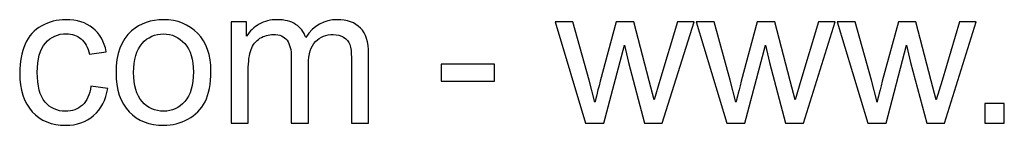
# Model space of a CAD drawing. Header units: centimetres. Extents: x -115 to 110, y -85 to 79.
# Tile 33 of 40: x 24.46 to 48.58, y -84.58 to -81.99. Entities that reach past the tile are written whole.
import ezdxf

# ---------------------------------------------------------------- set-up
doc = ezdxf.new("R2010")
doc.units = ezdxf.units.CM
doc.header["$MEASUREMENT"] = 0
doc.layers.add('Layer 1', color=7, linetype='Continuous')

msp = doc.modelspace()

# ---------------------------------------------------------------- linework, layer by layer
at = {"layer": 'Layer 1', "color": 250}
for points, knots in [([(26.207, -83.6182), (26.207, -83.6182), (26.6185, -83.67562), (26.6185, -83.67562), (26.57304, -83.95873), (26.4582, -84.17963), (26.27239, -84.33992), (26.08658, -84.50022), (25.8577, -84.57996), (25.58735, -84.57996), (25.24843, -84.57996), (24.97569, -84.46911), (24.76994, -84.24741), (24.56339, -84.02572), (24.46052, -83.70832), (24.46052, -83.29522), (24.46052, -83.02727), (24.50517, -82.79361), (24.59369, -82.59264), (24.68221, -82.39248), (24.81699, -82.24175), (24.99881, -82.14207), (25.17984, -82.04158), (25.37682, -81.99134), (25.59054, -81.99134), (25.8593, -81.99134), (26.0802, -82.05913), (26.25086, -82.1955), (26.42232, -82.33187), (26.53237, -82.52566), (26.58022, -82.77606), (26.58022, -82.77606), (26.1735, -82.83827), (26.1735, -82.83827), (26.13443, -82.67159), (26.06584, -82.54639), (25.96616, -82.46186), (25.86727, -82.37812), (25.74765, -82.33585), (25.60729, -82.33585), (25.39516, -82.33585), (25.22291, -82.41162), (25.08973, -82.56314), (24.95735, -82.71546), (24.89115, -82.9547), (24.89115, -83.28326), (24.89115, -83.61661), (24.95495, -83.85824), (25.08255, -84.00897), (25.21094, -84.15969), (25.37762, -84.23545), (25.58257, -84.23545), (25.74845, -84.23545), (25.88641, -84.18521), (25.99646, -84.08393), (26.10731, -83.98345), (26.17749, -83.82794), (26.207, -83.6182)], [0, 0, 0, 0, 0.05263158, 0.05263158, 0.05263158, 0.10526316, 0.10526316, 0.10526316, 0.15789474, 0.15789474, 0.15789474, 0.21052632, 0.21052632, 0.21052632, 0.26315789, 0.26315789, 0.26315789, 0.31578947, 0.31578947, 0.31578947, 0.36842105, 0.36842105, 0.36842105, 0.42105263, 0.42105263, 0.42105263, 0.47368421, 0.47368421, 0.47368421, 0.52631579, 0.52631579, 0.52631579, 0.57894737, 0.57894737, 0.57894737, 0.63157895, 0.63157895, 0.63157895, 0.68421053, 0.68421053, 0.68421053, 0.73684211, 0.73684211, 0.73684211, 0.78947368, 0.78947368, 0.78947368, 0.84210526, 0.84210526, 0.84210526, 0.89473684, 0.89473684, 0.89473684, 0.94736842, 0.94736842, 0.94736842, 1, 1, 1, 1]), ([(26.81946, -83.28565), (26.81946, -82.8271), (26.94706, -82.48738), (27.20305, -82.26647), (27.41598, -82.08305), (27.67675, -81.99134), (27.98378, -81.99134), (28.32431, -81.99134), (28.60342, -82.10299), (28.82034, -82.32629), (29.03646, -82.54878), (29.14491, -82.85741), (29.14491, -83.25056), (29.14491, -83.56956), (29.09706, -83.81997), (29.00137, -84.00259), (28.90567, -84.18521), (28.76611, -84.32716), (28.58269, -84.42844), (28.40007, -84.52972), (28.1999, -84.57996), (27.98378, -84.57996), (27.63608, -84.57996), (27.35537, -84.46911), (27.14085, -84.24662), (26.92632, -84.02412), (26.81946, -83.70353), (26.81946, -83.28565)], [0, 0, 0, 0, 0.11111111, 0.11111111, 0.11111111, 0.22222222, 0.22222222, 0.22222222, 0.33333333, 0.33333333, 0.33333333, 0.44444444, 0.44444444, 0.44444444, 0.55555556, 0.55555556, 0.55555556, 0.66666667, 0.66666667, 0.66666667, 0.77777778, 0.77777778, 0.77777778, 0.88888889, 0.88888889, 0.88888889, 1, 1, 1, 1]), ([(29.63855, -84.52733), (29.63855, -84.52733), (29.63855, -82.04398), (29.63855, -82.04398), (29.63855, -82.04398), (30.01656, -82.04398), (30.01656, -82.04398), (30.01656, -82.04398), (30.01656, -82.39487), (30.01656, -82.39487), (30.09391, -82.27365), (30.19759, -82.17556), (30.32678, -82.10219), (30.45597, -82.02803), (30.60271, -81.99134), (30.76778, -81.99134), (30.9512, -81.99134), (31.10193, -82.02962), (31.21916, -82.10538), (31.33639, -82.18194), (31.41932, -82.28801), (31.46717, -82.42517), (31.66495, -82.13569), (31.92094, -81.99134), (32.23674, -81.99134), (32.48396, -81.99134), (32.67456, -82.05913), (32.80694, -82.1955), (32.94012, -82.33187), (33.00711, -82.5416), (33.00711, -82.82471), (33.00711, -82.82471), (33.00711, -84.52733), (33.00711, -84.52733), (33.00711, -84.52733), (32.58604, -84.52733), (32.58604, -84.52733), (32.58604, -84.52733), (32.58604, -82.96427), (32.58604, -82.96427), (32.58604, -82.7968), (32.57168, -82.67558), (32.54457, -82.60142), (32.51745, -82.52725), (32.46801, -82.46824), (32.39544, -82.42278), (32.32367, -82.37732), (32.23913, -82.35499), (32.14264, -82.35499), (31.96719, -82.35499), (31.82205, -82.41321), (31.70642, -82.52885), (31.59078, -82.64528), (31.53336, -82.83109), (31.53336, -83.08628), (31.53336, -83.08628), (31.53336, -84.52733), (31.53336, -84.52733), (31.53336, -84.52733), (31.1123, -84.52733), (31.1123, -84.52733), (31.1123, -84.52733), (31.1123, -82.91562), (31.1123, -82.91562), (31.1123, -82.72901), (31.078, -82.58866), (31.00942, -82.49535), (30.94084, -82.40205), (30.82839, -82.35499), (30.67288, -82.35499), (30.55486, -82.35499), (30.4456, -82.3861), (30.34512, -82.4483), (30.24464, -82.5105), (30.17207, -82.60142), (30.12661, -82.72184), (30.08195, -82.84146), (30.05962, -83.01451), (30.05962, -83.2402), (30.05962, -83.2402), (30.05962, -84.52733), (30.05962, -84.52733), (30.05962, -84.52733), (29.63855, -84.52733), (29.63855, -84.52733)], [0, 0, 0, 0, 0.03571429, 0.03571429, 0.03571429, 0.07142857, 0.07142857, 0.07142857, 0.10714286, 0.10714286, 0.10714286, 0.14285714, 0.14285714, 0.14285714, 0.17857143, 0.17857143, 0.17857143, 0.21428571, 0.21428571, 0.21428571, 0.25, 0.25, 0.25, 0.28571429, 0.28571429, 0.28571429, 0.32142857, 0.32142857, 0.32142857, 0.35714286, 0.35714286, 0.35714286, 0.39285714, 0.39285714, 0.39285714, 0.42857143, 0.42857143, 0.42857143, 0.46428571, 0.46428571, 0.46428571, 0.5, 0.5, 0.5, 0.53571429, 0.53571429, 0.53571429, 0.57142857, 0.57142857, 0.57142857, 0.60714286, 0.60714286, 0.60714286, 0.64285714, 0.64285714, 0.64285714, 0.67857143, 0.67857143, 0.67857143, 0.71428571, 0.71428571, 0.71428571, 0.75, 0.75, 0.75, 0.78571429, 0.78571429, 0.78571429, 0.82142857, 0.82142857, 0.82142857, 0.85714286, 0.85714286, 0.85714286, 0.89285714, 0.89285714, 0.89285714, 0.92857143, 0.92857143, 0.92857143, 0.96428571, 0.96428571, 0.96428571, 1, 1, 1, 1]), ([(38.32312, -84.52733), (38.32312, -84.52733), (37.57269, -82.04398), (37.57269, -82.04398), (37.57269, -82.04398), (38.0129, -82.04398), (38.0129, -82.04398), (38.0129, -82.04398), (38.40925, -83.47705), (38.40925, -83.47705), (38.40925, -83.47705), (38.54961, -84.01056), (38.54961, -84.01056), (38.55519, -83.98425), (38.59825, -83.81359), (38.678, -83.49858), (38.678, -83.49858), (39.07116, -82.04398), (39.07116, -82.04398), (39.07116, -82.04398), (39.50259, -82.04398), (39.50259, -82.04398), (39.50259, -82.04398), (39.87661, -83.48582), (39.87661, -83.48582), (39.87661, -83.48582), (39.99863, -83.95873), (39.99863, -83.95873), (39.99863, -83.95873), (40.14138, -83.47944), (40.14138, -83.47944), (40.14138, -83.47944), (40.57042, -82.04398), (40.57042, -82.04398), (40.57042, -82.04398), (40.97953, -82.04398), (40.97953, -82.04398), (40.97953, -82.04398), (40.20039, -84.52733), (40.20039, -84.52733), (40.20039, -84.52733), (39.76496, -84.52733), (39.76496, -84.52733), (39.76496, -84.52733), (39.37101, -83.04162), (39.37101, -83.04162), (39.37101, -83.04162), (39.27132, -82.61657), (39.27132, -82.61657), (39.27132, -82.61657), (38.76891, -84.52733), (38.76891, -84.52733), (38.76891, -84.52733), (38.32312, -84.52733), (38.32312, -84.52733)], [0, 0, 0, 0, 0.05555556, 0.05555556, 0.05555556, 0.11111111, 0.11111111, 0.11111111, 0.16666667, 0.16666667, 0.16666667, 0.22222222, 0.22222222, 0.22222222, 0.27777778, 0.27777778, 0.27777778, 0.33333333, 0.33333333, 0.33333333, 0.38888889, 0.38888889, 0.38888889, 0.44444444, 0.44444444, 0.44444444, 0.5, 0.5, 0.5, 0.55555556, 0.55555556, 0.55555556, 0.61111111, 0.61111111, 0.61111111, 0.66666667, 0.66666667, 0.66666667, 0.72222222, 0.72222222, 0.72222222, 0.77777778, 0.77777778, 0.77777778, 0.83333333, 0.83333333, 0.83333333, 0.88888889, 0.88888889, 0.88888889, 0.94444444, 0.94444444, 0.94444444, 1, 1, 1, 1]), ([(41.7786, -84.52733), (41.7786, -84.52733), (41.02817, -82.04398), (41.02817, -82.04398), (41.02817, -82.04398), (41.46838, -82.04398), (41.46838, -82.04398), (41.46838, -82.04398), (41.86473, -83.47705), (41.86473, -83.47705), (41.86473, -83.47705), (42.00509, -84.01056), (42.00509, -84.01056), (42.01067, -83.98425), (42.05373, -83.81359), (42.13348, -83.49858), (42.13348, -83.49858), (42.52664, -82.04398), (42.52664, -82.04398), (42.52664, -82.04398), (42.95807, -82.04398), (42.95807, -82.04398), (42.95807, -82.04398), (43.33209, -83.48582), (43.33209, -83.48582), (43.33209, -83.48582), (43.45411, -83.95873), (43.45411, -83.95873), (43.45411, -83.95873), (43.59686, -83.47944), (43.59686, -83.47944), (43.59686, -83.47944), (44.0259, -82.04398), (44.0259, -82.04398), (44.0259, -82.04398), (44.43501, -82.04398), (44.43501, -82.04398), (44.43501, -82.04398), (43.65587, -84.52733), (43.65587, -84.52733), (43.65587, -84.52733), (43.22044, -84.52733), (43.22044, -84.52733), (43.22044, -84.52733), (42.82649, -83.04162), (42.82649, -83.04162), (42.82649, -83.04162), (42.7268, -82.61657), (42.7268, -82.61657), (42.7268, -82.61657), (42.22439, -84.52733), (42.22439, -84.52733), (42.22439, -84.52733), (41.7786, -84.52733), (41.7786, -84.52733)], [0, 0, 0, 0, 0.05555556, 0.05555556, 0.05555556, 0.11111111, 0.11111111, 0.11111111, 0.16666667, 0.16666667, 0.16666667, 0.22222222, 0.22222222, 0.22222222, 0.27777778, 0.27777778, 0.27777778, 0.33333333, 0.33333333, 0.33333333, 0.38888889, 0.38888889, 0.38888889, 0.44444444, 0.44444444, 0.44444444, 0.5, 0.5, 0.5, 0.55555556, 0.55555556, 0.55555556, 0.61111111, 0.61111111, 0.61111111, 0.66666667, 0.66666667, 0.66666667, 0.72222222, 0.72222222, 0.72222222, 0.77777778, 0.77777778, 0.77777778, 0.83333333, 0.83333333, 0.83333333, 0.88888889, 0.88888889, 0.88888889, 0.94444444, 0.94444444, 0.94444444, 1, 1, 1, 1]), ([(45.23408, -84.52733), (45.23408, -84.52733), (44.48365, -82.04398), (44.48365, -82.04398), (44.48365, -82.04398), (44.92386, -82.04398), (44.92386, -82.04398), (44.92386, -82.04398), (45.32021, -83.47705), (45.32021, -83.47705), (45.32021, -83.47705), (45.46057, -84.01056), (45.46057, -84.01056), (45.46615, -83.98425), (45.50921, -83.81359), (45.58896, -83.49858), (45.58896, -83.49858), (45.98212, -82.04398), (45.98212, -82.04398), (45.98212, -82.04398), (46.41355, -82.04398), (46.41355, -82.04398), (46.41355, -82.04398), (46.78757, -83.48582), (46.78757, -83.48582), (46.78757, -83.48582), (46.90959, -83.95873), (46.90959, -83.95873), (46.90959, -83.95873), (47.05234, -83.47944), (47.05234, -83.47944), (47.05234, -83.47944), (47.48138, -82.04398), (47.48138, -82.04398), (47.48138, -82.04398), (47.89049, -82.04398), (47.89049, -82.04398), (47.89049, -82.04398), (47.11135, -84.52733), (47.11135, -84.52733), (47.11135, -84.52733), (46.67592, -84.52733), (46.67592, -84.52733), (46.67592, -84.52733), (46.28197, -83.04162), (46.28197, -83.04162), (46.28197, -83.04162), (46.18228, -82.61657), (46.18228, -82.61657), (46.18228, -82.61657), (45.67987, -84.52733), (45.67987, -84.52733), (45.67987, -84.52733), (45.23408, -84.52733), (45.23408, -84.52733)], [0, 0, 0, 0, 0.05555556, 0.05555556, 0.05555556, 0.11111111, 0.11111111, 0.11111111, 0.16666667, 0.16666667, 0.16666667, 0.22222222, 0.22222222, 0.22222222, 0.27777778, 0.27777778, 0.27777778, 0.33333333, 0.33333333, 0.33333333, 0.38888889, 0.38888889, 0.38888889, 0.44444444, 0.44444444, 0.44444444, 0.5, 0.5, 0.5, 0.55555556, 0.55555556, 0.55555556, 0.61111111, 0.61111111, 0.61111111, 0.66666667, 0.66666667, 0.66666667, 0.72222222, 0.72222222, 0.72222222, 0.77777778, 0.77777778, 0.77777778, 0.83333333, 0.83333333, 0.83333333, 0.88888889, 0.88888889, 0.88888889, 0.94444444, 0.94444444, 0.94444444, 1, 1, 1, 1]), ([(27.2501, -83.28645), (27.2501, -83.60385), (27.31948, -83.8415), (27.45824, -83.9986), (27.5978, -84.1565), (27.77245, -84.23545), (27.98378, -84.23545), (28.19272, -84.23545), (28.36657, -84.1565), (28.50613, -83.9978), (28.64489, -83.8391), (28.71427, -83.59747), (28.71427, -83.27289), (28.71427, -82.96666), (28.6441, -82.73459), (28.50454, -82.57749), (28.36498, -82.41959), (28.19113, -82.34064), (27.98378, -82.34064), (27.77245, -82.34064), (27.5978, -82.41879), (27.45824, -82.5759), (27.31948, -82.733), (27.2501, -82.96985), (27.2501, -83.28645)], [0, 0, 0, 0, 0.125, 0.125, 0.125, 0.25, 0.25, 0.25, 0.375, 0.375, 0.375, 0.5, 0.5, 0.5, 0.625, 0.625, 0.625, 0.75, 0.75, 0.75, 0.875, 0.875, 0.875, 1, 1, 1, 1]), ([(34.78629, -83.49858), (34.78629, -83.49858), (34.78629, -83.07751), (34.78629, -83.07751), (34.78629, -83.07751), (36.08778, -83.07751), (36.08778, -83.07751), (36.08778, -83.07751), (36.08778, -83.49858), (36.08778, -83.49858), (36.08778, -83.49858), (34.78629, -83.49858), (34.78629, -83.49858)], [0, 0, 0, 0, 0.25, 0.25, 0.25, 0.5, 0.5, 0.5, 0.75, 0.75, 0.75, 1, 1, 1, 1]), ([(48.09862, -84.52733), (48.09862, -84.52733), (48.09862, -84.04884), (48.09862, -84.04884), (48.09862, -84.04884), (48.57711, -84.04884), (48.57711, -84.04884), (48.57711, -84.04884), (48.57711, -84.52733), (48.57711, -84.52733), (48.57711, -84.52733), (48.09862, -84.52733), (48.09862, -84.52733)], [0, 0, 0, 0, 0.25, 0.25, 0.25, 0.5, 0.5, 0.5, 0.75, 0.75, 0.75, 1, 1, 1, 1])]:
    msp.add_open_spline(points, degree=3, knots=knots, dxfattribs=at)

doc.saveas('drawing.dxf')
